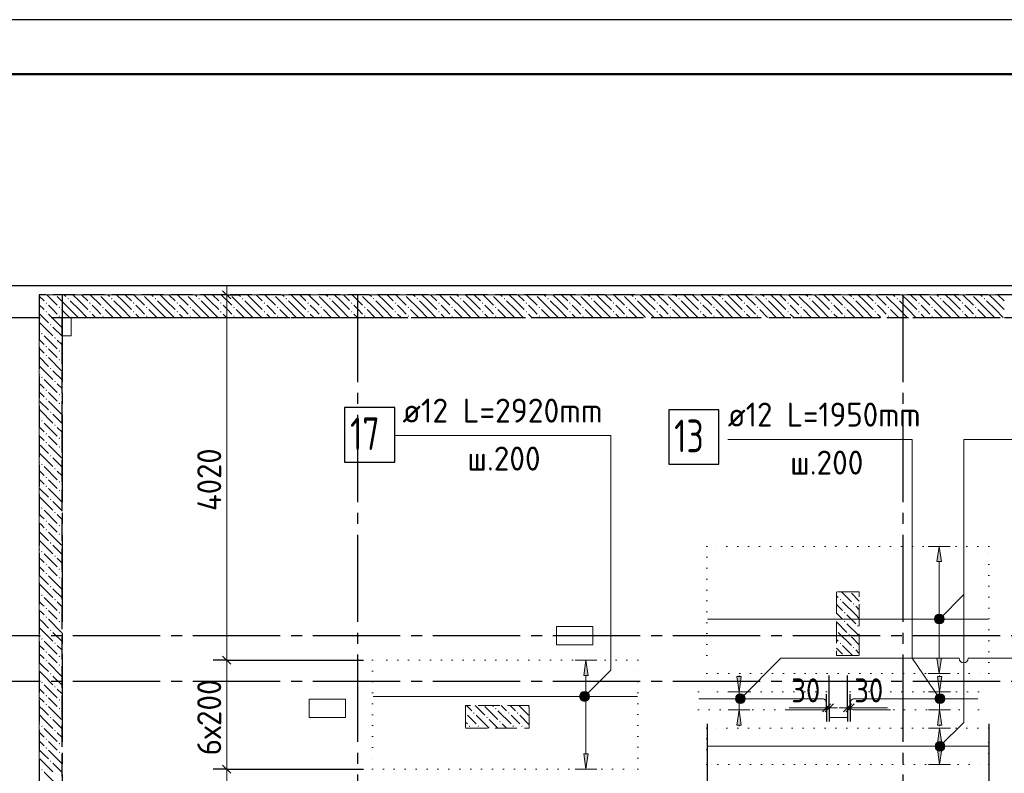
# Model space of a CAD drawing. Header units: millimetres. Extents: x 0 to 50400, y 0 to 35640.
# Tile 10 of 25: x 8799 to 19631, y 27346 to 35640. Entities that reach past the tile are written whole.
import ezdxf

# ---------------------------------------------------------------- set-up
doc = ezdxf.new("R2010")
doc.units = ezdxf.units.MM
for name, pattern in [('______2', [324, 240, -84]), ('______5', [1320, 960, -120, 120, -120]), ('______9', [120, 0, -120])]:
    doc.linetypes.add(name, pattern=pattern)
for name, color, linetype, lineweight in [('Standard', 7, 'Continuous', 25), ('ДОП Верх по Х', 7, 'Continuous', 25), ('ЖБ Перекрытие верхний уровень', 7, 'Continuous', 35), ('ЖБ Пилон', 7, 'Continuous', 35), ('ЖБ Стена верхний уровень', 7, 'Continuous', 35), ('Общий01', 7, 'Continuous', 13), ('Позиционная метка номер позиции', 7, 'Continuous', 13), ('Размерная линия_ общее', 7, 'Continuous', 13), ('Тени', 7, 'Continuous', 13)]:
    doc.layers.add(name, color=color, linetype=linetype, lineweight=lineweight)
doc.layers.add('Оси', color=7, linetype='______5', true_color=0x656565)
doc.styles.add('ISOCPEUR', font='txt')

msp = doc.modelspace()

# ---------------------------------------------------------------- hatches: boundary and pattern name
at = {"layer": 'ДОП Верх по Х', "linetype": 'Continuous', "lineweight": 13, "transparency": 33554687}
for points in [[(18938, 29676), (18914, 29844), (18890, 29676)], [(15052, 28424), (15028, 28592), (15004, 28424)], [(16737, 27876), (16713, 28044), (16689, 27876)], [(18942, 27876), (18918, 28044), (18894, 27876)], [(18942, 27676), (18918, 27844), (18894, 27676)]]:
    msp.add_hatch(color=7, dxfattribs=at).paths.add_polyline_path(points)
for points in [[(18938, 28612), (18914, 28444), (18890, 28612)], [(16737, 28412), (16713, 28244), (16689, 28412)], [(18942, 28412), (18918, 28244), (18894, 28412)], [(15052, 27560), (15028, 27392), (15004, 27560)], [(18942, 27612), (18918, 27444), (18894, 27612)]]:
    msp.add_hatch(color=7, dxfattribs=at).paths.add_polyline_path(points, flags=16)
at = {"layer": 'ЖБ Пилон', "linetype": 'Continuous', "lineweight": 18, "transparency": 33554687}
for points in [[(17820, 29257), (17828, 29265), (17835, 29257), (17828, 29250)], [(17964, 29209), (17972, 29217), (17979, 29209), (17972, 29201)], [(17868, 29113), (17876, 29121), (17883, 29113), (17876, 29105)], [(17785, 28924), (17787, 28921), (17785, 28919)], [(17868, 29017), (17876, 29025), (17883, 29017), (17876, 29010)], [(18012, 28969), (18020, 28977), (18027, 28969), (18020, 28961)], [(17916, 28873), (17924, 28881), (17931, 28873), (17924, 28865)], [(17820, 28777), (17828, 28785), (17835, 28777), (17828, 28770)], [(17964, 28729), (17972, 28737), (17979, 28729), (17972, 28721)], [(14028, 28057), (14036, 28065), (14043, 28057), (14036, 28050)], [(13705, 28012), (13707, 28009), (13705, 28007)], [(13788, 28009), (13796, 28017), (13803, 28009), (13796, 28001)], [(13932, 27961), (13940, 27969), (13947, 27961), (13940, 27953)], [(14172, 28009), (14180, 28017), (14187, 28009), (14180, 28001)], [(14268, 28009), (14276, 28017), (14283, 28009), (14276, 28001)], [(13740, 27865), (13748, 27873), (13755, 27865), (13748, 27857)], [(13836, 27865), (13844, 27873), (13851, 27865), (13844, 27857)], [(14076, 27913), (14084, 27921), (14091, 27913), (14084, 27905)], [(14220, 27865), (14228, 27873), (14235, 27865), (14228, 27857)], [(14316, 27865), (14324, 27873), (14331, 27865), (14324, 27857)]]:
    msp.add_hatch(color=7, dxfattribs=at).paths.add_polyline_path(points, flags=16)
at = {"layer": 'ЖБ Стена верхний уровень', "linetype": 'Continuous', "lineweight": 18, "transparency": 33554687}
for points in [[(9190, 32612), (9188, 32610), (9185, 32612)], [(9670, 32612), (9668, 32610), (9665, 32612)], [(10150, 32612), (10148, 32610), (10145, 32612)], [(10630, 32612), (10628, 32610), (10625, 32612)], [(11110, 32612), (11108, 32610), (11105, 32612)], [(11590, 32612), (11588, 32610), (11585, 32612)], [(12070, 32612), (12068, 32610), (12065, 32612)], [(12550, 32612), (12548, 32610), (12545, 32612)], [(13030, 32612), (13028, 32610), (13025, 32612)], [(13510, 32612), (13508, 32610), (13505, 32612)], [(13990, 32612), (13988, 32610), (13985, 32612)], [(14470, 32612), (14468, 32610), (14465, 32612)], [(14950, 32612), (14948, 32610), (14945, 32612)], [(15430, 32612), (15428, 32610), (15425, 32612)], [(15910, 32612), (15908, 32610), (15905, 32612)], [(16390, 32612), (16388, 32610), (16385, 32612)], [(16870, 32612), (16868, 32610), (16865, 32612)], [(17350, 32612), (17348, 32610), (17345, 32612)], [(17830, 32612), (17828, 32610), (17825, 32612)], [(18310, 32612), (18308, 32610), (18305, 32612)], [(18790, 32612), (18788, 32610), (18785, 32612)], [(19270, 32612), (19268, 32610), (19265, 32612)], [(9084, 32521), (9092, 32529), (9099, 32521), (9092, 32513)], [(9324, 32569), (9332, 32577), (9339, 32569), (9332, 32561)], [(9564, 32521), (9572, 32529), (9579, 32521), (9572, 32513)], [(9804, 32569), (9812, 32577), (9819, 32569), (9812, 32561)], [(10044, 32521), (10052, 32529), (10059, 32521), (10052, 32513)], [(10284, 32569), (10292, 32577), (10299, 32569), (10292, 32561)], [(10524, 32521), (10532, 32529), (10539, 32521), (10532, 32513)], [(10764, 32569), (10772, 32577), (10779, 32569), (10772, 32561)], [(11004, 32521), (11012, 32529), (11019, 32521), (11012, 32513)], [(11244, 32569), (11252, 32577), (11259, 32569), (11252, 32561)], [(11484, 32521), (11492, 32529), (11499, 32521), (11492, 32513)], [(11724, 32569), (11732, 32577), (11739, 32569), (11732, 32561)], [(11964, 32521), (11972, 32529), (11979, 32521), (11972, 32513)], [(12204, 32569), (12212, 32577), (12219, 32569), (12212, 32561)], [(12444, 32521), (12452, 32529), (12459, 32521), (12452, 32513)], [(12684, 32569), (12692, 32577), (12699, 32569), (12692, 32561)], [(12924, 32521), (12932, 32529), (12939, 32521), (12932, 32513)], [(13164, 32569), (13172, 32577), (13179, 32569), (13172, 32561)], [(13404, 32521), (13412, 32529), (13419, 32521), (13412, 32513)], [(13644, 32569), (13652, 32577), (13659, 32569), (13652, 32561)], [(13884, 32521), (13892, 32529), (13899, 32521), (13892, 32513)], [(14124, 32569), (14132, 32577), (14139, 32569), (14132, 32561)], [(14364, 32521), (14372, 32529), (14379, 32521), (14372, 32513)], [(14604, 32569), (14612, 32577), (14619, 32569), (14612, 32561)], [(14844, 32521), (14852, 32529), (14859, 32521), (14852, 32513)], [(15084, 32569), (15092, 32577), (15099, 32569), (15092, 32561)], [(15324, 32521), (15332, 32529), (15339, 32521), (15332, 32513)], [(15564, 32569), (15572, 32577), (15579, 32569), (15572, 32561)], [(15804, 32521), (15812, 32529), (15819, 32521), (15812, 32513)], [(16044, 32569), (16052, 32577), (16059, 32569), (16052, 32561)], [(16284, 32521), (16292, 32529), (16299, 32521), (16292, 32513)], [(16524, 32569), (16532, 32577), (16539, 32569), (16532, 32561)], [(16764, 32521), (16772, 32529), (16779, 32521), (16772, 32513)], [(17004, 32569), (17012, 32577), (17019, 32569), (17012, 32561)], [(17244, 32521), (17252, 32529), (17259, 32521), (17252, 32513)], [(17484, 32569), (17492, 32577), (17499, 32569), (17492, 32561)], [(17724, 32521), (17732, 32529), (17739, 32521), (17732, 32513)], [(17964, 32569), (17972, 32577), (17979, 32569), (17972, 32561)], [(18204, 32521), (18212, 32529), (18219, 32521), (18212, 32513)], [(18444, 32569), (18452, 32577), (18459, 32569), (18452, 32561)], [(18684, 32521), (18692, 32529), (18699, 32521), (18692, 32513)], [(18924, 32569), (18932, 32577), (18939, 32569), (18932, 32561)], [(19164, 32521), (19172, 32529), (19179, 32521), (19172, 32513)], [(19404, 32569), (19412, 32577), (19419, 32569), (19412, 32561)], [(9084, 32425), (9092, 32433), (9099, 32425), (9092, 32417)], [(9228, 32473), (9236, 32481), (9243, 32473), (9236, 32466)], [(9564, 32425), (9572, 32433), (9579, 32425), (9572, 32417)], [(9708, 32473), (9716, 32481), (9723, 32473), (9716, 32466)], [(10044, 32425), (10052, 32433), (10059, 32425), (10052, 32417)], [(10188, 32473), (10196, 32481), (10203, 32473), (10196, 32466)], [(10524, 32425), (10532, 32433), (10539, 32425), (10532, 32417)], [(10668, 32473), (10676, 32481), (10683, 32473), (10676, 32466)], [(11004, 32425), (11012, 32433), (11019, 32425), (11012, 32417)], [(11148, 32473), (11156, 32481), (11163, 32473), (11156, 32466)], [(11484, 32425), (11492, 32433), (11499, 32425), (11492, 32417)], [(11628, 32473), (11636, 32481), (11643, 32473), (11636, 32466)], [(11964, 32425), (11972, 32433), (11979, 32425), (11972, 32417)], [(12108, 32473), (12116, 32481), (12123, 32473), (12116, 32466)], [(12444, 32425), (12452, 32433), (12459, 32425), (12452, 32417)], [(12588, 32473), (12596, 32481), (12603, 32473), (12596, 32466)], [(12924, 32425), (12932, 32433), (12939, 32425), (12932, 32417)], [(13068, 32473), (13076, 32481), (13083, 32473), (13076, 32466)], [(13404, 32425), (13412, 32433), (13419, 32425), (13412, 32417)], [(13548, 32473), (13556, 32481), (13563, 32473), (13556, 32466)], [(13884, 32425), (13892, 32433), (13899, 32425), (13892, 32417)], [(14028, 32473), (14036, 32481), (14043, 32473), (14036, 32466)], [(14364, 32425), (14372, 32433), (14379, 32425), (14372, 32417)], [(14508, 32473), (14516, 32481), (14523, 32473), (14516, 32466)], [(14844, 32425), (14852, 32433), (14859, 32425), (14852, 32417)], [(14988, 32473), (14996, 32481), (15003, 32473), (14996, 32466)], [(15324, 32425), (15332, 32433), (15339, 32425), (15332, 32417)], [(15468, 32473), (15476, 32481), (15483, 32473), (15476, 32466)], [(15804, 32425), (15812, 32433), (15819, 32425), (15812, 32417)], [(15948, 32473), (15956, 32481), (15963, 32473), (15956, 32466)], [(16284, 32425), (16292, 32433), (16299, 32425), (16292, 32417)], [(16428, 32473), (16436, 32481), (16443, 32473), (16436, 32466)], [(16764, 32425), (16772, 32433), (16779, 32425), (16772, 32417)], [(16908, 32473), (16916, 32481), (16923, 32473), (16916, 32466)], [(17244, 32425), (17252, 32433), (17259, 32425), (17252, 32417)], [(17388, 32473), (17396, 32481), (17403, 32473), (17396, 32466)], [(17724, 32425), (17732, 32433), (17739, 32425), (17732, 32417)], [(17868, 32473), (17876, 32481), (17883, 32473), (17876, 32466)], [(18204, 32425), (18212, 32433), (18219, 32425), (18212, 32417)], [(18348, 32473), (18356, 32481), (18363, 32473), (18356, 32466)], [(18684, 32425), (18692, 32433), (18699, 32425), (18692, 32417)], [(18828, 32473), (18836, 32481), (18843, 32473), (18836, 32466)], [(19164, 32425), (19172, 32433), (19179, 32425), (19172, 32417)], [(19308, 32473), (19316, 32481), (19323, 32473), (19316, 32466)], [(9132, 32281), (9140, 32289), (9147, 32281), (9140, 32273)], [(9228, 32377), (9236, 32385), (9243, 32377), (9236, 32370)], [(9708, 32377), (9716, 32385), (9723, 32377), (9716, 32370)], [(10188, 32377), (10196, 32385), (10203, 32377), (10196, 32370)], [(10668, 32377), (10676, 32385), (10683, 32377), (10676, 32370)], [(11148, 32377), (11156, 32385), (11163, 32377), (11156, 32370)], [(11628, 32377), (11636, 32385), (11643, 32377), (11636, 32370)], [(12108, 32377), (12116, 32385), (12123, 32377), (12116, 32370)], [(12588, 32377), (12596, 32385), (12603, 32377), (12596, 32370)], [(13068, 32377), (13076, 32385), (13083, 32377), (13076, 32370)], [(13548, 32377), (13556, 32385), (13563, 32377), (13556, 32370)], [(14028, 32377), (14036, 32385), (14043, 32377), (14036, 32370)], [(14508, 32377), (14516, 32385), (14523, 32377), (14516, 32370)], [(14988, 32377), (14996, 32385), (15003, 32377), (14996, 32370)], [(15468, 32377), (15476, 32385), (15483, 32377), (15476, 32370)], [(15948, 32377), (15956, 32385), (15963, 32377), (15956, 32370)], [(16428, 32377), (16436, 32385), (16443, 32377), (16436, 32370)], [(16908, 32377), (16916, 32385), (16923, 32377), (16916, 32370)], [(17388, 32377), (17396, 32385), (17403, 32377), (17396, 32370)], [(17868, 32377), (17876, 32385), (17883, 32377), (17876, 32370)], [(18348, 32377), (18356, 32385), (18363, 32377), (18356, 32370)], [(18828, 32377), (18836, 32385), (18843, 32377), (18836, 32370)], [(19308, 32377), (19316, 32385), (19323, 32377), (19316, 32370)], [(9036, 32185), (9044, 32193), (9051, 32185), (9044, 32177)], [(9180, 32137), (9188, 32145), (9195, 32137), (9188, 32130)], [(9084, 32041), (9092, 32049), (9099, 32041), (9092, 32033)], [(9228, 31993), (9236, 32001), (9243, 31993), (9236, 31986)], [(9084, 31945), (9092, 31953), (9099, 31945), (9092, 31937)], [(9228, 31897), (9236, 31905), (9243, 31897), (9236, 31890)], [(9132, 31801), (9140, 31809), (9147, 31801), (9140, 31793)], [(9036, 31705), (9044, 31713), (9051, 31705), (9044, 31697)], [(9180, 31657), (9188, 31665), (9195, 31657), (9188, 31650)], [(9084, 31561), (9092, 31569), (9099, 31561), (9092, 31553)], [(9228, 31513), (9236, 31521), (9243, 31513), (9236, 31506)], [(9084, 31465), (9092, 31473), (9099, 31465), (9092, 31457)], [(9228, 31417), (9236, 31425), (9243, 31417), (9236, 31410)], [(9132, 31321), (9140, 31329), (9147, 31321), (9140, 31313)], [(9036, 31225), (9044, 31233), (9051, 31225), (9044, 31217)], [(9084, 31081), (9092, 31089), (9099, 31081), (9092, 31073)], [(9180, 31177), (9188, 31185), (9195, 31177), (9188, 31170)], [(9084, 30985), (9092, 30993), (9099, 30985), (9092, 30977)], [(9228, 31033), (9236, 31041), (9243, 31033), (9236, 31026)], [(9228, 30937), (9236, 30945), (9243, 30937), (9236, 30930)], [(9132, 30841), (9140, 30849), (9147, 30841), (9140, 30833)], [(9036, 30745), (9044, 30753), (9051, 30745), (9044, 30737)], [(9180, 30697), (9188, 30705), (9195, 30697), (9188, 30690)], [(9084, 30601), (9092, 30609), (9099, 30601), (9092, 30593)], [(9228, 30553), (9236, 30561), (9243, 30553), (9236, 30545)], [(9084, 30505), (9092, 30513), (9099, 30505), (9092, 30497)], [(9228, 30457), (9236, 30465), (9243, 30457), (9236, 30450)], [(9132, 30361), (9140, 30369), (9147, 30361), (9140, 30353)], [(9180, 30217), (9188, 30225), (9195, 30217), (9188, 30210)], [(9084, 30121), (9092, 30129), (9099, 30121), (9092, 30113)], [(9084, 30025), (9092, 30033), (9099, 30025), (9092, 30017)], [(9228, 30073), (9236, 30081), (9243, 30073), (9236, 30065)], [(9228, 29977), (9236, 29985), (9243, 29977), (9236, 29970)], [(9132, 29881), (9140, 29889), (9147, 29881), (9140, 29873)], [(9180, 29737), (9188, 29745), (9195, 29737), (9188, 29730)], [(9084, 29641), (9092, 29649), (9099, 29641), (9092, 29633)], [(9228, 29593), (9236, 29601), (9243, 29593), (9236, 29585)], [(9084, 29545), (9092, 29553), (9099, 29545), (9092, 29537)], [(9228, 29497), (9236, 29505), (9243, 29497), (9236, 29490)], [(9132, 29401), (9140, 29409), (9147, 29401), (9140, 29393)], [(9180, 29257), (9188, 29265), (9195, 29257), (9188, 29250)], [(9084, 29161), (9092, 29169), (9099, 29161), (9092, 29153)], [(9084, 29065), (9092, 29073), (9099, 29065), (9092, 29057)], [(9228, 29113), (9236, 29121), (9243, 29113), (9236, 29105)], [(9132, 28921), (9140, 28929), (9147, 28921), (9140, 28913)], [(9228, 29017), (9236, 29025), (9243, 29017), (9236, 29010)], [(9036, 28825), (9044, 28833), (9051, 28825), (9044, 28817)], [(9180, 28777), (9188, 28785), (9195, 28777), (9188, 28770)], [(9084, 28681), (9092, 28689), (9099, 28681), (9092, 28673)], [(9228, 28633), (9236, 28641), (9243, 28633), (9236, 28625)], [(9084, 28585), (9092, 28593), (9099, 28585), (9092, 28577)], [(9228, 28537), (9236, 28545), (9243, 28537), (9236, 28530)], [(9132, 28441), (9140, 28449), (9147, 28441), (9140, 28433)], [(9036, 28345), (9044, 28353), (9051, 28345), (9044, 28337)], [(9180, 28297), (9188, 28305), (9195, 28297), (9188, 28290)], [(9084, 28201), (9092, 28209), (9099, 28201), (9092, 28193)], [(9084, 28105), (9092, 28113), (9099, 28105), (9092, 28097)], [(9228, 28153), (9236, 28161), (9243, 28153), (9236, 28145)], [(9228, 28057), (9236, 28065), (9243, 28057), (9236, 28050)], [(9132, 27961), (9140, 27969), (9147, 27961), (9140, 27953)], [(9036, 27865), (9044, 27873), (9051, 27865), (9044, 27857)], [(9180, 27817), (9188, 27825), (9195, 27817), (9188, 27810)], [(9084, 27721), (9092, 27729), (9099, 27721), (9092, 27713)], [(9084, 27625), (9092, 27633), (9099, 27625), (9092, 27617)], [(9228, 27673), (9236, 27681), (9243, 27673), (9236, 27665)], [(9228, 27577), (9236, 27585), (9243, 27577), (9236, 27570)], [(9132, 27481), (9140, 27489), (9147, 27481), (9140, 27473)], [(9036, 27385), (9044, 27393), (9051, 27385), (9044, 27377)]]:
    msp.add_hatch(color=7, dxfattribs=at).paths.add_polyline_path(points, flags=16)
h = msp.add_hatch(color=7, dxfattribs=at)
h.paths.add_polyline_path([(9039, 30268), (9039, 30262), (9044, 30257), (9051, 30265), (9044, 30273)])
h.paths.add_polyline_path([(9039, 30268), (9039, 30262), (9036, 30265)], flags=16)
h = msp.add_hatch(color=7, dxfattribs=at)
h.paths.add_polyline_path([(9044, 29792), (9036, 29785), (9044, 29793)], flags=16)
h.paths.add_polyline_path([(9044, 29792), (9044, 29778), (9051, 29785)])
h.paths.add_polyline_path([(9044, 29792), (9044, 29778), (9044, 29777), (9036, 29785)], flags=16)
h = msp.add_hatch(color=7, dxfattribs=at)
h.paths.add_polyline_path([(9050, 29307), (9036, 29305), (9044, 29313)], flags=16)
h.paths.add_polyline_path([(9050, 29307), (9050, 29304), (9051, 29305)])
h.paths.add_polyline_path([(9050, 29307), (9050, 29304), (9044, 29297), (9036, 29305)], flags=16)
at = {"layer": 'Позиционная метка номер позиции', "linetype": 'Continuous', "lineweight": 13, "transparency": 33554687}
for points in [[(18864, 29058), (18954, 29006), (18878, 29082)], [(18864, 29030), (18930, 28992), (18864, 29058)], [(18864, 29058), (18930, 28992), (18954, 29006)], [(18902, 28992), (18864, 29030), (18878, 29006)], [(18864, 29030), (18902, 28992), (18930, 28992)], [(18878, 29082), (18968, 29030), (18902, 29096)], [(18878, 29082), (18954, 29006), (18968, 29030)], [(18902, 29096), (18968, 29030), (18968, 29058)], [(18902, 29096), (18968, 29058), (18930, 29096)], [(18930, 29096), (18968, 29058), (18954, 29082)], [(14961, 28206), (15051, 28154), (14975, 28231)], [(14961, 28179), (15027, 28140), (14961, 28206)], [(14961, 28206), (15027, 28140), (15051, 28154)], [(14999, 28140), (14961, 28179), (14975, 28154)], [(14961, 28179), (14999, 28140), (15027, 28140)], [(14975, 28231), (15065, 28179), (14999, 28244)], [(14975, 28231), (15051, 28154), (15065, 28179)], [(14999, 28244), (15065, 28179), (15065, 28206)], [(14999, 28244), (15065, 28206), (15027, 28244)], [(15027, 28244), (15065, 28206), (15051, 28231)], [(16675, 28181), (16765, 28129), (16688, 28205)], [(16675, 28153), (16740, 28115), (16675, 28181)], [(16675, 28181), (16740, 28115), (16765, 28129)], [(16688, 28205), (16779, 28153), (16713, 28219)], [(16688, 28205), (16765, 28129), (16779, 28153)], [(16713, 28219), (16779, 28153), (16779, 28181)], [(16713, 28219), (16779, 28181), (16740, 28219)], [(16740, 28219), (16779, 28181), (16765, 28205)], [(18869, 28163), (18945, 28215), (18918, 28220)], [(18869, 28163), (18918, 28220), (18874, 28190)], [(18878, 28136), (18945, 28215), (18869, 28163)], [(18874, 28190), (18918, 28220), (18892, 28211)], [(18878, 28136), (18967, 28197), (18945, 28215)], [(18899, 28118), (18967, 28197), (18878, 28136)], [(18899, 28118), (18976, 28171), (18967, 28197)], [(18926, 28113), (18976, 28171), (18899, 28118)], [(18926, 28113), (18971, 28144), (18976, 28171)], [(16713, 28115), (16675, 28153), (16688, 28129)], [(16675, 28153), (16713, 28115), (16740, 28115)], [(18971, 28144), (18926, 28113), (18953, 28122)], [(18872, 27658), (18962, 27606), (18885, 27682)], [(18872, 27630), (18937, 27592), (18872, 27658)], [(18872, 27658), (18937, 27592), (18962, 27606)], [(18910, 27592), (18872, 27630), (18885, 27606)], [(18872, 27630), (18910, 27592), (18937, 27592)], [(18885, 27682), (18975, 27630), (18910, 27696)], [(18885, 27682), (18962, 27606), (18975, 27630)], [(18910, 27696), (18975, 27630), (18975, 27658)], [(18910, 27696), (18975, 27658), (18937, 27696)], [(18937, 27696), (18975, 27658), (18962, 27682)]]:
    msp.add_hatch(color=7, dxfattribs=at).paths.add_polyline_path(points)

# ---------------------------------------------------------------- linework, layer by layer
at = {"layer": 'Standard', "color": 7, "linetype": 'Continuous', "lineweight": 25, "transparency": 33554687}
msp.add_lwpolyline([(0, 0), (50400, 0), (50400, 35640), (0, 35640), (0, 0)], close=True, dxfattribs=at)
at = {"layer": 'Standard', "color": 7, "linetype": 'Continuous', "lineweight": 50, "transparency": 33554687}
msp.add_lwpolyline([(2400, 35040), (49800, 35040), (49800, 600), (2400, 600), (2400, 35040)], close=True, dxfattribs=at)
at = {"layer": 'Standard', "color": 254, "linetype": 'Continuous', "lineweight": -3, "true_color": 0xc4c4ff, "transparency": 33554687}
msp.add_lwpolyline([(7965, 10212), (40368, 10212), (40368, 32712), (7965, 32712), (7965, 10212)], dxfattribs=at)
at = {"layer": 'ДОП Верх по Х', "color": 251, "linetype": 'Continuous', "lineweight": 13, "true_color": 0x494949, "transparency": 33554687}
for p, q in [((18914, 29844), (18794, 29844)), ((18914, 29844), (18890, 29676)), ((18938, 29676), (18914, 29844)), ((18914, 29844), (19034, 29844)), ((18914, 29844), (18914, 29844)), ((18890, 29676), (18938, 29676)), ((18914, 28612), (18914, 29676)), ((18914, 28444), (18890, 28612)), ((18890, 28612), (18938, 28612)), ((18938, 28612), (18914, 28444)), ((15028, 28592), (14908, 28592)), ((15028, 28592), (15004, 28424)), ((15052, 28424), (15028, 28592)), ((15028, 28592), (15148, 28592)), ((15028, 28592), (15028, 28592)), ((15004, 28424), (15052, 28424)), ((15028, 27560), (15028, 28424)), ((16713, 28244), (16689, 28412)), ((16689, 28412), (16737, 28412)), ((16713, 28412), (16713, 28424)), ((16737, 28412), (16713, 28244)), ((18914, 28444), (18794, 28444)), ((18918, 28244), (18894, 28412)), ((18894, 28412), (18942, 28412)), ((18914, 28444), (19034, 28444)), ((18914, 28444), (18914, 28444)), ((18918, 28412), (18918, 28424)), ((18942, 28412), (18918, 28244)), ((16713, 28244), (16593, 28244)), ((16713, 28244), (16833, 28244)), ((16713, 28044), (16713, 28244)), ((18918, 28244), (18798, 28244)), ((18918, 28244), (19038, 28244)), ((18918, 28044), (18918, 28244)), ((16713, 28044), (16593, 28044)), ((16713, 28044), (16689, 27876)), ((16737, 27876), (16713, 28044)), ((16713, 28044), (16833, 28044)), ((18918, 28044), (18798, 28044)), ((18918, 28044), (18894, 27876)), ((18942, 27876), (18918, 28044)), ((18918, 28044), (19038, 28044)), ((16689, 27876), (16737, 27876)), ((16713, 27876), (16713, 27864)), ((18918, 27844), (18798, 27844)), ((18894, 27876), (18942, 27876)), ((18918, 27844), (18894, 27676)), ((18918, 27876), (18918, 27864)), ((18942, 27676), (18918, 27844)), ((18918, 27844), (19038, 27844)), ((18918, 27844), (18918, 27844)), ((18894, 27676), (18942, 27676)), ((18918, 27612), (18918, 27676)), ((15028, 27392), (15004, 27560)), ((15004, 27560), (15052, 27560)), ((15052, 27560), (15028, 27392)), ((18918, 27444), (18894, 27612)), ((18894, 27612), (18942, 27612)), ((18942, 27612), (18918, 27444)), ((18918, 27444), (18798, 27444)), ((18918, 27444), (19038, 27444)), ((18918, 27444), (18918, 27444)), ((15028, 27392), (14908, 27392)), ((15028, 27392), (15148, 27392)), ((15028, 27392), (15028, 27392))]:
    msp.add_line(p, q, dxfattribs=at)
at = {"layer": 'ДОП Верх по Х', "color": 7, "linetype": 'Continuous', "lineweight": 18, "transparency": 33554687}
for p, q in [((19453, 29044), (16367, 29044)), ((15594, 28192), (12686, 28192)), ((19453, 27644), (16367, 27644))]:
    msp.add_line(p, q, dxfattribs=at)
at = {"layer": 'ДОП Верх по Х', "color": 7, "linetype": 'Continuous', "lineweight": 25, "transparency": 33554687}
for points in [[(12374, 30772), (12926, 30772), (12926, 31372), (12374, 31372), (12374, 30772)], [(15939, 30747), (16491, 30747), (16491, 31347), (15939, 31347), (15939, 30747)]]:
    msp.add_lwpolyline(points, dxfattribs=at)
at = {"layer": 'ДОП Верх по Х', "color": 7, "linetype": 'Continuous', "lineweight": 18, "transparency": 33554687}
for points in [[(17232, 28044), (17635, 28044), (17642, 28045), (17648, 28047), (17654, 28050), (17659, 28054), (17663, 28059), (17667, 28065), (17669, 28072), (17670, 28078), (17670, 28132), (17669, 28139), (17667, 28145), (17663, 28151), (17659, 28156), (17654, 28160), (17648, 28164), (17642, 28166), (17635, 28167), (16271, 28167)], [(18378, 28044), (17975, 28044), (17969, 28045), (17962, 28047), (17956, 28050), (17951, 28054), (17947, 28059), (17944, 28065), (17941, 28072), (17940, 28078), (17940, 28132), (17941, 28139), (17944, 28145), (17947, 28151), (17951, 28156), (17956, 28160), (17962, 28164), (17969, 28166), (17975, 28167), (19339, 28167)]]:
    msp.add_lwpolyline(points, dxfattribs=at)
at = {"layer": 'ЖБ Перекрытие верхний уровень', "color": 7, "linetype": 'Continuous', "lineweight": 18, "transparency": 33554687}
for p, q in [((23895, 32612), (9015, 32612)), ((9015, 32612), (9015, 13662)), ((9365, 32362), (9265, 32362)), ((9265, 32362), (9265, 32162)), ((9365, 32162), (9365, 32362)), ((9265, 32162), (9365, 32162)), ((15105, 28962), (14705, 28962)), ((14705, 28962), (14705, 28762)), ((15105, 28762), (15105, 28962)), ((14705, 28762), (15105, 28762)), ((17705, 28362), (17705, 27962)), ((17905, 28362), (17705, 28362)), ((17905, 27962), (17905, 28362)), ((12385, 28162), (11985, 28162)), ((11985, 28162), (11985, 27962)), ((12385, 27962), (12385, 28162)), ((11985, 27962), (12385, 27962)), ((17705, 27962), (17905, 27962))]:
    msp.add_line(p, q, dxfattribs=at)
at = {"layer": 'ЖБ Пилон', "color": 253, "linetype": '______2', "lineweight": 13, "true_color": 0xa0a0a0, "transparency": 33554687}
for p, q in [((18035, 29342), (17785, 29342)), ((17785, 29342), (17785, 28642)), ((18035, 28642), (18035, 29342)), ((17785, 28642), (18035, 28642)), ((14405, 28092), (13705, 28092)), ((13705, 28092), (13705, 27842)), ((14405, 27842), (14405, 28092)), ((13705, 27842), (14405, 27842))]:
    msp.add_line(p, q, dxfattribs=at)
at = {"layer": 'ЖБ Пилон', "color": 9, "linetype": 'Continuous', "lineweight": 18, "true_color": 0xc7c7c7, "transparency": 33554687}
for p, q in [((17785, 29300), (17804, 29281)), ((17838, 29342), (17948, 29233)), ((18035, 29242), (17948, 29329)), ((18030, 29342), (18035, 29338)), ((17785, 29204), (17852, 29137)), ((17996, 29089), (17852, 29233)), ((17996, 29185), (18035, 29146)), ((17804, 29089), (17785, 29108)), ((17852, 29041), (17804, 29089)), ((17900, 29089), (17996, 28993)), ((17996, 29089), (18035, 29050)), ((17785, 29012), (17900, 28897)), ((17900, 28993), (18035, 28858)), ((17785, 28820), (17804, 28801)), ((17804, 28897), (17948, 28753)), ((18035, 28762), (17948, 28849)), ((17785, 28724), (17852, 28657)), ((17962, 28642), (17852, 28753)), ((17996, 28705), (18035, 28666)), ((13713, 28092), (13772, 28033)), ((13809, 28092), (13916, 27985)), ((13916, 28081), (14060, 27937)), ((14012, 28081), (14000, 28092)), ((14096, 28092), (14156, 28033)), ((14193, 28092), (14252, 28033)), ((14289, 28092), (14396, 27985)), ((14396, 28081), (14405, 28072)), ((13772, 27937), (13724, 27985)), ((13820, 27985), (13962, 27842)), ((14060, 28033), (14204, 27889)), ((14252, 27937), (14204, 27985)), ((14300, 27985), (14405, 27880)), ((13705, 27908), (13724, 27889)), ((13820, 27889), (13772, 27937)), ((13964, 27937), (14058, 27842)), ((14154, 27842), (14108, 27889)), ((14300, 27889), (14252, 27937))]:
    msp.add_line(p, q, dxfattribs=at)
at = {"layer": 'ЖБ Стена верхний уровень', "color": 251, "linetype": '______2', "lineweight": -3, "true_color": 0x656565, "transparency": 33554687}
for p, q in [((27553, 32612), (9015, 32612)), ((9015, 32612), (9015, 32362)), ((9015, 32362), (9015, 20062)), ((9265, 19862), (9265, 32362)), ((9265, 32362), (27553, 32362))]:
    msp.add_line(p, q, dxfattribs=at)
at = {"layer": 'ЖБ Стена верхний уровень', "color": 9, "linetype": 'Continuous', "lineweight": 18, "true_color": 0xc7c7c7, "transparency": 33554687}
for p, q in [((9096, 32612), (9212, 32497)), ((9288, 32612), (9308, 32593)), ((9452, 32545), (9384, 32612)), ((9480, 32612), (9548, 32545)), ((9576, 32612), (9692, 32497)), ((9768, 32612), (9788, 32593)), ((9932, 32545), (9864, 32612)), ((9960, 32612), (10028, 32545)), ((10056, 32612), (10172, 32497)), ((10248, 32612), (10268, 32593)), ((10412, 32545), (10344, 32612)), ((10440, 32612), (10508, 32545)), ((10536, 32612), (10652, 32497)), ((10728, 32612), (10748, 32593)), ((10892, 32545), (10824, 32612)), ((10920, 32612), (10988, 32545)), ((11016, 32612), (11132, 32497)), ((11208, 32612), (11228, 32593)), ((11372, 32545), (11304, 32612)), ((11400, 32612), (11468, 32545)), ((11496, 32612), (11612, 32497)), ((11688, 32612), (11708, 32593)), ((11852, 32545), (11784, 32612)), ((11880, 32612), (11948, 32545)), ((11976, 32612), (12092, 32497)), ((12168, 32612), (12188, 32593)), ((12332, 32545), (12264, 32612)), ((12360, 32612), (12428, 32545)), ((12456, 32612), (12572, 32497)), ((12648, 32612), (12668, 32593)), ((12812, 32545), (12744, 32612)), ((12840, 32612), (12908, 32545)), ((12936, 32612), (13052, 32497)), ((13128, 32612), (13148, 32593)), ((13292, 32545), (13224, 32612)), ((13320, 32612), (13388, 32545)), ((13416, 32612), (13532, 32497)), ((13608, 32612), (13628, 32593)), ((13772, 32545), (13704, 32612)), ((13800, 32612), (13868, 32545)), ((13896, 32612), (14012, 32497)), ((14088, 32612), (14108, 32593)), ((14252, 32545), (14184, 32612)), ((14280, 32612), (14348, 32545)), ((14376, 32612), (14492, 32497)), ((14568, 32612), (14588, 32593)), ((14732, 32545), (14664, 32612)), ((14760, 32612), (14828, 32545)), ((14856, 32612), (14972, 32497)), ((15048, 32612), (15068, 32593)), ((15212, 32545), (15144, 32612)), ((15240, 32612), (15308, 32545)), ((15336, 32612), (15452, 32497)), ((15528, 32612), (15548, 32593)), ((15692, 32545), (15624, 32612)), ((15720, 32612), (15788, 32545)), ((15816, 32612), (15932, 32497)), ((16008, 32612), (16028, 32593)), ((16172, 32545), (16104, 32612)), ((16200, 32612), (16268, 32545)), ((16296, 32612), (16412, 32497)), ((16488, 32612), (16508, 32593)), ((16652, 32545), (16584, 32612)), ((16680, 32612), (16748, 32545)), ((16776, 32612), (16892, 32497)), ((16968, 32612), (16988, 32593)), ((17132, 32545), (17064, 32612)), ((17160, 32612), (17228, 32545)), ((17256, 32612), (17372, 32497)), ((17448, 32612), (17468, 32593)), ((17612, 32545), (17544, 32612)), ((17640, 32612), (17708, 32545)), ((17736, 32612), (17852, 32497)), ((17928, 32612), (17948, 32593)), ((18092, 32545), (18024, 32612)), ((18120, 32612), (18188, 32545)), ((18216, 32612), (18332, 32497)), ((18408, 32612), (18428, 32593)), ((18572, 32545), (18504, 32612)), ((18600, 32612), (18668, 32545)), ((18696, 32612), (18812, 32497)), ((18888, 32612), (18908, 32593)), ((19052, 32545), (18984, 32612)), ((19080, 32612), (19148, 32545)), ((19176, 32612), (19292, 32497)), ((19368, 32612), (19388, 32593)), ((19532, 32545), (19464, 32612)), ((19560, 32612), (19628, 32545)), ((9015, 32598), (9068, 32545)), ((9015, 32502), (9068, 32449)), ((9164, 32449), (9116, 32497)), ((9356, 32449), (9212, 32593)), ((9356, 32545), (9452, 32449)), ((9452, 32545), (9548, 32449)), ((9644, 32449), (9596, 32497)), ((9836, 32449), (9692, 32593)), ((9836, 32545), (9932, 32449)), ((9932, 32545), (10028, 32449)), ((10124, 32449), (10076, 32497)), ((10316, 32449), (10172, 32593)), ((10316, 32545), (10412, 32449)), ((10412, 32545), (10508, 32449)), ((10604, 32449), (10556, 32497)), ((10796, 32449), (10652, 32593)), ((10796, 32545), (10892, 32449)), ((10892, 32545), (10988, 32449)), ((11084, 32449), (11036, 32497)), ((11276, 32449), (11132, 32593)), ((11276, 32545), (11372, 32449)), ((11372, 32545), (11468, 32449)), ((11564, 32449), (11516, 32497)), ((11756, 32449), (11612, 32593)), ((11756, 32545), (11852, 32449)), ((11852, 32545), (11948, 32449)), ((12044, 32449), (11996, 32497)), ((12236, 32449), (12092, 32593)), ((12236, 32545), (12332, 32449)), ((12332, 32545), (12428, 32449)), ((12524, 32449), (12476, 32497)), ((12716, 32449), (12572, 32593)), ((12716, 32545), (12812, 32449)), ((12812, 32545), (12908, 32449)), ((13004, 32449), (12956, 32497)), ((13196, 32449), (13052, 32593)), ((13196, 32545), (13292, 32449)), ((13292, 32545), (13388, 32449)), ((13484, 32449), (13436, 32497)), ((13676, 32449), (13532, 32593)), ((13676, 32545), (13772, 32449)), ((13772, 32545), (13868, 32449)), ((13964, 32449), (13916, 32497)), ((14156, 32449), (14012, 32593)), ((14156, 32545), (14252, 32449)), ((14252, 32545), (14348, 32449)), ((14444, 32449), (14396, 32497)), ((14636, 32449), (14492, 32593)), ((14636, 32545), (14732, 32449)), ((14732, 32545), (14828, 32449)), ((14924, 32449), (14876, 32497)), ((15116, 32449), (14972, 32593)), ((15116, 32545), (15212, 32449)), ((15212, 32545), (15308, 32449)), ((15404, 32449), (15356, 32497)), ((15596, 32449), (15452, 32593)), ((15596, 32545), (15692, 32449)), ((15692, 32545), (15788, 32449)), ((15884, 32449), (15836, 32497)), ((16076, 32449), (15932, 32593)), ((16076, 32545), (16172, 32449)), ((16172, 32545), (16268, 32449)), ((16364, 32449), (16316, 32497)), ((16556, 32449), (16412, 32593)), ((16556, 32545), (16652, 32449)), ((16652, 32545), (16748, 32449)), ((16844, 32449), (16796, 32497)), ((17036, 32449), (16892, 32593)), ((17036, 32545), (17132, 32449)), ((17132, 32545), (17228, 32449)), ((17324, 32449), (17276, 32497)), ((17516, 32449), (17372, 32593)), ((17516, 32545), (17612, 32449)), ((17612, 32545), (17708, 32449)), ((17804, 32449), (17756, 32497)), ((17996, 32449), (17852, 32593)), ((17996, 32545), (18092, 32449)), ((18092, 32545), (18188, 32449)), ((18284, 32449), (18236, 32497)), ((18476, 32449), (18332, 32593)), ((18476, 32545), (18572, 32449)), ((18572, 32545), (18668, 32449)), ((18764, 32449), (18716, 32497)), ((18956, 32449), (18812, 32593)), ((18956, 32545), (19052, 32449)), ((19052, 32545), (19148, 32449)), ((19244, 32449), (19196, 32497)), ((19436, 32449), (19292, 32593)), ((19436, 32545), (19532, 32449)), ((19532, 32545), (19628, 32449)), ((9015, 32406), (9058, 32362)), ((9116, 32401), (9154, 32362)), ((9212, 32401), (9164, 32449)), ((9260, 32449), (9347, 32362)), ((9356, 32449), (9442, 32362)), ((9452, 32449), (9538, 32362)), ((9596, 32401), (9634, 32362)), ((9692, 32401), (9644, 32449)), ((9740, 32449), (9827, 32362)), ((9836, 32449), (9922, 32362)), ((9932, 32449), (10018, 32362)), ((10076, 32401), (10114, 32362)), ((10172, 32401), (10124, 32449)), ((10220, 32449), (10307, 32362)), ((10316, 32449), (10402, 32362)), ((10412, 32449), (10498, 32362)), ((10556, 32401), (10594, 32362)), ((10652, 32401), (10604, 32449)), ((10700, 32449), (10787, 32362)), ((10796, 32449), (10882, 32362)), ((10892, 32449), (10978, 32362)), ((11036, 32401), (11074, 32362)), ((11132, 32401), (11084, 32449)), ((11180, 32449), (11267, 32362)), ((11276, 32449), (11362, 32362)), ((11372, 32449), (11458, 32362)), ((11516, 32401), (11554, 32362)), ((11612, 32401), (11564, 32449)), ((11660, 32449), (11747, 32362)), ((11756, 32449), (11842, 32362)), ((11852, 32449), (11938, 32362)), ((11996, 32401), (12034, 32362)), ((12092, 32401), (12044, 32449)), ((12140, 32449), (12227, 32362)), ((12236, 32449), (12322, 32362)), ((12332, 32449), (12418, 32362)), ((12476, 32401), (12514, 32362)), ((12572, 32401), (12524, 32449)), ((12620, 32449), (12707, 32362)), ((12716, 32449), (12802, 32362)), ((12812, 32449), (12898, 32362)), ((12956, 32401), (12994, 32362)), ((13052, 32401), (13004, 32449)), ((13100, 32449), (13187, 32362)), ((13196, 32449), (13282, 32362)), ((13292, 32449), (13378, 32362)), ((13436, 32401), (13474, 32362)), ((13532, 32401), (13484, 32449)), ((13580, 32449), (13667, 32362)), ((13676, 32449), (13762, 32362)), ((13772, 32449), (13858, 32362)), ((13916, 32401), (13954, 32362)), ((14012, 32401), (13964, 32449)), ((14060, 32449), (14147, 32362)), ((14156, 32449), (14242, 32362)), ((14252, 32449), (14338, 32362)), ((14396, 32401), (14434, 32362)), ((14492, 32401), (14444, 32449)), ((14540, 32449), (14627, 32362)), ((14636, 32449), (14722, 32362)), ((14732, 32449), (14818, 32362)), ((14876, 32401), (14914, 32362)), ((14972, 32401), (14924, 32449)), ((15020, 32449), (15107, 32362)), ((15116, 32449), (15202, 32362)), ((15212, 32449), (15298, 32362)), ((15356, 32401), (15394, 32362)), ((15452, 32401), (15404, 32449)), ((15500, 32449), (15587, 32362)), ((15596, 32449), (15682, 32362)), ((15692, 32449), (15778, 32362)), ((15836, 32401), (15874, 32362)), ((15932, 32401), (15884, 32449)), ((15980, 32449), (16067, 32362)), ((16076, 32449), (16162, 32362)), ((16172, 32449), (16258, 32362)), ((16316, 32401), (16354, 32362)), ((16412, 32401), (16364, 32449)), ((16460, 32449), (16547, 32362)), ((16556, 32449), (16642, 32362)), ((16652, 32449), (16738, 32362)), ((16796, 32401), (16834, 32362)), ((16892, 32401), (16844, 32449)), ((16940, 32449), (17027, 32362)), ((17036, 32449), (17122, 32362)), ((17132, 32449), (17218, 32362)), ((17276, 32401), (17314, 32362)), ((17372, 32401), (17324, 32449)), ((17420, 32449), (17507, 32362)), ((17516, 32449), (17602, 32362)), ((17612, 32449), (17698, 32362)), ((17756, 32401), (17794, 32362)), ((17852, 32401), (17804, 32449)), ((17900, 32449), (17987, 32362)), ((17996, 32449), (18082, 32362)), ((18092, 32449), (18178, 32362)), ((18236, 32401), (18274, 32362)), ((18332, 32401), (18284, 32449)), ((18380, 32449), (18467, 32362)), ((18476, 32449), (18562, 32362)), ((18572, 32449), (18658, 32362)), ((18716, 32401), (18754, 32362)), ((18812, 32401), (18764, 32449)), ((18860, 32449), (18947, 32362)), ((18956, 32449), (19042, 32362)), ((19052, 32449), (19138, 32362)), ((19196, 32401), (19234, 32362)), ((19292, 32401), (19244, 32449)), ((19340, 32449), (19427, 32362)), ((19436, 32449), (19522, 32362)), ((19532, 32449), (19618, 32362)), ((9020, 32305), (9164, 32161)), ((9058, 32362), (9116, 32305)), ((9154, 32362), (9260, 32257)), ((9260, 32353), (9265, 32348)), ((9164, 32257), (9265, 32156)), ((9068, 32161), (9212, 32017)), ((9265, 32060), (9212, 32113)), ((9164, 31969), (9116, 32017)), ((9212, 31921), (9164, 31969)), ((9260, 31969), (9265, 31964)), ((9116, 31921), (9260, 31777)), ((9260, 31873), (9265, 31868)), ((9164, 31777), (9265, 31676)), ((9020, 31729), (9015, 31734)), ((9068, 31681), (9212, 31537)), ((9265, 31580), (9212, 31633)), ((9164, 31489), (9116, 31537)), ((9116, 31441), (9260, 31297)), ((9212, 31441), (9164, 31489)), ((9260, 31489), (9265, 31484)), ((9260, 31393), (9265, 31388)), ((9020, 31249), (9015, 31254)), ((9068, 31201), (9212, 31057)), ((9164, 31297), (9265, 31196)), ((9265, 31100), (9212, 31153)), ((9164, 31009), (9116, 31057)), ((9212, 30961), (9164, 31009)), ((9260, 31009), (9265, 31004)), ((9116, 30961), (9260, 30817)), ((9260, 30913), (9265, 30908)), ((9020, 30769), (9015, 30774)), ((9164, 30817), (9265, 30716)), ((9068, 30721), (9212, 30577)), ((9265, 30620), (9212, 30673)), ((9164, 30529), (9116, 30577)), ((9116, 30481), (9260, 30337)), ((9212, 30481), (9164, 30529)), ((9260, 30529), (9265, 30524)), ((9164, 30337), (9265, 30236)), ((9260, 30433), (9265, 30428)), ((9020, 30289), (9015, 30294)), ((9068, 30241), (9212, 30097)), ((9265, 30140), (9212, 30193)), ((9164, 30049), (9116, 30097)), ((9212, 30001), (9164, 30049)), ((9260, 30049), (9265, 30044)), ((9116, 30001), (9260, 29857)), ((9260, 29953), (9265, 29948)), ((9020, 29809), (9015, 29814)), ((9164, 29857), (9265, 29756)), ((9068, 29761), (9212, 29617)), ((9265, 29660), (9212, 29713)), ((9164, 29569), (9116, 29617)), ((9116, 29521), (9260, 29377)), ((9212, 29521), (9164, 29569)), ((9260, 29569), (9265, 29564)), ((9260, 29473), (9265, 29468)), ((9164, 29377), (9265, 29276)), ((9020, 29329), (9015, 29334)), ((9068, 29281), (9212, 29137)), ((9265, 29180), (9212, 29233)), ((9164, 29089), (9116, 29137)), ((9116, 29041), (9260, 28897)), ((9212, 29041), (9164, 29089)), ((9260, 29089), (9265, 29084)), ((9260, 28993), (9265, 28988)), ((9020, 28849), (9015, 28854)), ((9164, 28897), (9265, 28796)), ((9068, 28801), (9212, 28657)), ((9265, 28700), (9212, 28753)), ((9164, 28609), (9116, 28657)), ((9212, 28561), (9164, 28609)), ((9260, 28609), (9265, 28604)), ((9116, 28561), (9260, 28417)), ((9260, 28513), (9265, 28508)), ((9164, 28417), (9265, 28316)), ((9020, 28369), (9015, 28374)), ((9068, 28321), (9212, 28177)), ((9265, 28220), (9212, 28273)), ((9164, 28129), (9116, 28177)), ((9116, 28081), (9260, 27937)), ((9212, 28081), (9164, 28129)), ((9260, 28129), (9265, 28124)), ((9260, 28033), (9265, 28028)), ((9020, 27889), (9015, 27894)), ((9068, 27841), (9212, 27697)), ((9164, 27937), (9265, 27836)), ((9265, 27740), (9212, 27793)), ((9015, 27702), (9068, 27649)), ((9164, 27649), (9116, 27697)), ((9212, 27601), (9164, 27649)), ((9260, 27649), (9265, 27644)), ((9116, 27601), (9260, 27457)), ((9260, 27553), (9265, 27548)), ((9020, 27409), (9015, 27414)), ((9164, 27457), (9265, 27356))]:
    msp.add_line(p, q, dxfattribs=at)
for points in [[(9020, 32209), (9017, 32212), (9017, 32212), (9015, 32214)], [(9015, 32118), (9018, 32115), (9018, 32115), (9068, 32065)], [(9015, 32022), (9019, 32018), (9019, 32018), (9068, 31969)], [(9015, 31926), (9020, 31921), (9020, 31921), (9116, 31825)], [(9020, 31825), (9021, 31824), (9021, 31824), (9164, 31681)], [(9015, 31638), (9023, 31629), (9023, 31629), (9068, 31585)], [(9015, 31542), (9025, 31532), (9025, 31532), (9068, 31489)], [(9015, 31446), (9026, 31435), (9026, 31435), (9116, 31345)], [(9020, 31345), (9027, 31338), (9027, 31338), (9164, 31201)], [(9015, 31158), (9029, 31144), (9029, 31144), (9068, 31105)], [(9015, 31062), (9030, 31047), (9030, 31047), (9068, 31009)], [(9015, 30966), (9031, 30950), (9031, 30950), (9116, 30865)], [(9020, 30865), (9032, 30853), (9032, 30853), (9164, 30721)], [(9015, 30678), (9034, 30658), (9034, 30658), (9068, 30625)], [(9015, 30582), (9036, 30561), (9036, 30561), (9068, 30529)], [(9015, 30486), (9037, 30464), (9037, 30464), (9116, 30385)], [(9020, 30385), (9038, 30367), (9038, 30367), (9164, 30241)], [(9015, 30198), (9040, 30173), (9040, 30173), (9068, 30145)], [(9015, 30102), (9041, 30076), (9041, 30076), (9068, 30049)], [(9015, 30006), (9042, 29979), (9042, 29979), (9116, 29905)], [(9020, 29905), (9043, 29882), (9043, 29882), (9164, 29761)], [(9015, 29718), (9045, 29687), (9045, 29687), (9068, 29665)], [(9015, 29622), (9047, 29590), (9047, 29590), (9068, 29569)], [(9015, 29526), (9048, 29493), (9048, 29493), (9116, 29425)], [(9020, 29425), (9049, 29396), (9049, 29396), (9164, 29281)], [(9015, 29238), (9051, 29202), (9051, 29202), (9068, 29185)], [(9015, 29142), (9052, 29105), (9052, 29105), (9068, 29089)], [(9015, 29046), (9053, 29008), (9053, 29008), (9116, 28945)], [(9020, 28945), (9054, 28911), (9054, 28911), (9164, 28801)], [(9015, 28758), (9056, 28716), (9056, 28716), (9068, 28705)], [(9015, 28662), (9058, 28619), (9058, 28619), (9068, 28609)], [(9015, 28566), (9059, 28522), (9059, 28522), (9116, 28465)], [(9020, 28465), (9060, 28425), (9060, 28425), (9164, 28321)], [(9015, 28278), (9062, 28231), (9062, 28231), (9068, 28225)], [(9015, 28182), (9063, 28134), (9063, 28134), (9068, 28129)], [(9015, 28086), (9064, 28037), (9064, 28037), (9116, 27985)], [(9020, 27985), (9065, 27940), (9065, 27940), (9164, 27841)], [(9015, 27798), (9067, 27745), (9067, 27745), (9068, 27745)], [(9015, 27606), (9070, 27551), (9070, 27551), (9116, 27505)], [(9020, 27505), (9071, 27454), (9071, 27454), (9164, 27361)], [(9068, 27361), (9072, 27357), (9072, 27357), (9212, 27217)]]:
    msp.add_lwpolyline(points, dxfattribs=at)
at = {"layer": 'Общий01', "color": 7, "linetype": 'Continuous', "lineweight": 13, "transparency": 33554687}
for p, q in [((17675, 28067), (17265, 28067)), ((17935, 28067), (18345, 28067))]:
    msp.add_line(p, q, dxfattribs=at)
at = {"layer": 'Оси', "color": 8, "linetype": '______5', "lineweight": -3, "transparency": 33554687}
for p, q in [((9265, 32612), (9265, 8317)), ((12515, 32612), (12515, 8317)), ((18515, 32612), (18515, 8317)), ((8065, 32362), (42963, 32362)), ((8065, 28862), (42963, 28862)), ((8065, 28362), (42963, 28362))]:
    msp.add_line(p, q, dxfattribs=at)
at = {"layer": 'Позиционная метка номер позиции', "color": 7, "linetype": 'Continuous', "lineweight": 13, "transparency": 33554687}
for p, q in [((18878, 29082), (18878, 29082)), ((18954, 29082), (18954, 29082)), ((18878, 29006), (18878, 29006)), ((18954, 29006), (18954, 29006)), ((19134, 28612), (17410, 28612)), ((14975, 28231), (14975, 28231)), ((15051, 28231), (15051, 28231)), ((16688, 28205), (16688, 28205)), ((16765, 28205), (16765, 28205)), ((18892, 28211), (18892, 28211)), ((18967, 28197), (18967, 28197)), ((14975, 28154), (14975, 28154)), ((15051, 28154), (15051, 28154)), ((16688, 28129), (16688, 28129)), ((16765, 28129), (16765, 28129)), ((18878, 28136), (18878, 28136)), ((18953, 28122), (18953, 28122)), ((18885, 27682), (18885, 27682)), ((18962, 27682), (18962, 27682)), ((18885, 27606), (18885, 27606)), ((18962, 27606), (18962, 27606))]:
    msp.add_line(p, q, dxfattribs=at)
for points in [[(15013, 28192), (15303, 28482), (15303, 31065), (12926, 31065)], [(18922, 28167), (18616, 28612), (18616, 31021), (16588, 31021)], [(18916, 29044), (19184, 29313), (19184, 31021), (23014, 31021)], [(18923, 27644), (19184, 27905), (19184, 29313)], [(16727, 28167), (17172, 28612), (18616, 28612)], [(24661, 28167), (24215, 28612), (19234, 28612)]]:
    msp.add_lwpolyline(points, dxfattribs=at)
for centre in [(18916, 29044), (15013, 28192), (16727, 28167), (18922, 28167), (18923, 27644)]:
    msp.add_circle(centre, 54, dxfattribs=at)
msp.add_arc((19184, 28612), 50, 180, 0, dxfattribs=at)
at = {"layer": 'Размерная линия_ общее', "color": 7, "linetype": 'Continuous', "lineweight": -3, "transparency": 33554687}
for p, q in [((11076, 32612), (10926, 32612)), ((11076, 32612), (11226, 32612)), ((11076, 32612), (11076, 32612)), ((11076, 28592), (10926, 28592)), ((11076, 28592), (11226, 28592)), ((11076, 28592), (12580, 28592)), ((17905, 28067), (17905, 28424)), ((17675, 28067), (17675, 28217)), ((17705, 28067), (17705, 28217)), ((17905, 28067), (17905, 28217)), ((17935, 28067), (17935, 28217)), ((17675, 28067), (17675, 27917)), ((17675, 28067), (17675, 28067)), ((17705, 28067), (17705, 27917)), ((17905, 28067), (17905, 27917)), ((17935, 28067), (17935, 27917)), ((17935, 28067), (17935, 28067)), ((11076, 27392), (10926, 27392)), ((11076, 27392), (11226, 27392)), ((11076, 27392), (12580, 27392))]:
    msp.add_line(p, q, dxfattribs=at)
at = {"layer": 'Размерная линия_ общее', "color": 7, "linetype": 'Continuous', "lineweight": 25, "transparency": 33554687}
for p, q in [((11121, 32567), (11031, 32657)), ((11121, 28547), (11031, 28637)), ((17720, 28112), (17630, 28022)), ((17750, 28112), (17660, 28022)), ((17860, 28022), (17950, 28112)), ((17890, 28022), (17980, 28112)), ((11121, 27347), (11031, 27437))]:
    msp.add_line(p, q, dxfattribs=at)
at = {"layer": 'Размерная линия_ общее', "color": 7, "linetype": 'Continuous', "lineweight": 13, "transparency": 33554687}
for p, q in [((11076, 32612), (11076, 32702)), ((11076, 28592), (11076, 32612)), ((11076, 27392), (11076, 28592)), ((17675, 28067), (17585, 28067)), ((17705, 28067), (17675, 28067)), ((17705, 28067), (17795, 28067)), ((17905, 28067), (17815, 28067)), ((17905, 28067), (17935, 28067)), ((17935, 28067), (18025, 28067)), ((11076, 24077), (11076, 27392))]:
    msp.add_line(p, q, dxfattribs=at)
at = {"layer": 'Размерная линия_ общее', "color": 7, "linetype": 'Continuous', "lineweight": -3, "transparency": 33554687}
for points in [[(17705, 28067), (17705, 28180), (17705, 28180), (17705, 28424)], [(16365, 26051), (16365, 26071), (16365, 26071), (16365, 26071), (16365, 26071), (16365, 26071), (16365, 26071), (16365, 26071), (16365, 26071), (16365, 27193), (16365, 27193), (16365, 27892)], [(19465, 26051), (19465, 26071), (19465, 26071), (19465, 26071), (19465, 26071), (19465, 26071), (19465, 26071), (19465, 27887), (19465, 27887), (19465, 27892)]]:
    msp.add_lwpolyline(points, dxfattribs=at)
at = {"layer": 'Тени', "color": 7, "linetype": '______9', "lineweight": 13, "transparency": 33554687}
for p, q in [((16360, 29844), (16360, 28444)), ((19460, 29844), (16360, 29844)), ((19460, 28444), (19460, 29844)), ((12680, 28592), (12680, 27392)), ((15600, 28592), (12680, 28592)), ((15600, 27392), (15600, 28592)), ((16360, 28444), (19460, 28444)), ((16265, 28244), (16265, 28044)), ((17676, 28244), (16265, 28244)), ((17676, 28044), (17676, 28244)), ((17934, 28244), (17934, 28044)), ((19345, 28244), (17934, 28244)), ((19345, 28044), (19345, 28244)), ((16265, 28044), (17676, 28044)), ((17934, 28044), (19345, 28044)), ((16360, 27844), (16360, 27444)), ((19460, 27844), (16360, 27844)), ((19460, 27444), (19460, 27844)), ((16360, 27444), (19460, 27444)), ((12680, 27392), (15600, 27392))]:
    msp.add_line(p, q, dxfattribs=at)

# ---------------------------------------------------------------- texts
at = {"layer": 'ДОП Верх по Х', "color": 7, "linetype": 'Continuous', "lineweight": 13, "transparency": 33554687, "attachment_point": 7, "style": 'ISOCPEUR'}
for s, insert, char_height, width in [('\\W0.96;ø12 L=2920mm ', (13010, 31206), 264, 2580.62), ('\\W0.94;ø12 L=1950mm ', (16588, 31162), 264, 2525.26), ('\\W0.75;17', (12434, 30904), 360, 566.75), ('\\W0.75;13', (15999, 30879), 360, 566.75), ('\\W0.95;ш.200 ', (13723, 30678), 264, 1154.56), ('\\W0.95;ш.200 ', (17274, 30634), 264, 1154.56)]:
    msp.add_mtext(s, dxfattribs=dict(at, insert=insert, char_height=char_height, width=width))
at = {"layer": 'Размерная линия_ общее', "color": 7, "linetype": 'Continuous', "lineweight": 25, "transparency": 33554687, "char_height": 264, "attachment_point": 7, "rotation": 90, "style": 'ISOCPEUR'}
for s, insert, width in [('\\W0.93;4020', (11016, 30233), 888.45), ('\\W0.95;6х200', (11016, 27544), 1048.04)]:
    msp.add_mtext(s, dxfattribs=dict(at, insert=insert, width=width))
at = {"layer": 'Размерная линия_ общее', "color": 7, "linetype": 'Continuous', "lineweight": 25, "transparency": 33554687, "char_height": 264, "attachment_point": 7, "style": 'ISOCPEUR'}
for insert, width in [((17287, 28127), 484.72), ((17980, 28127), 484.73)]:
    msp.add_mtext('\\W0.87;30', dxfattribs=dict(at, insert=insert, width=width))

doc.saveas('drawing.dxf')
